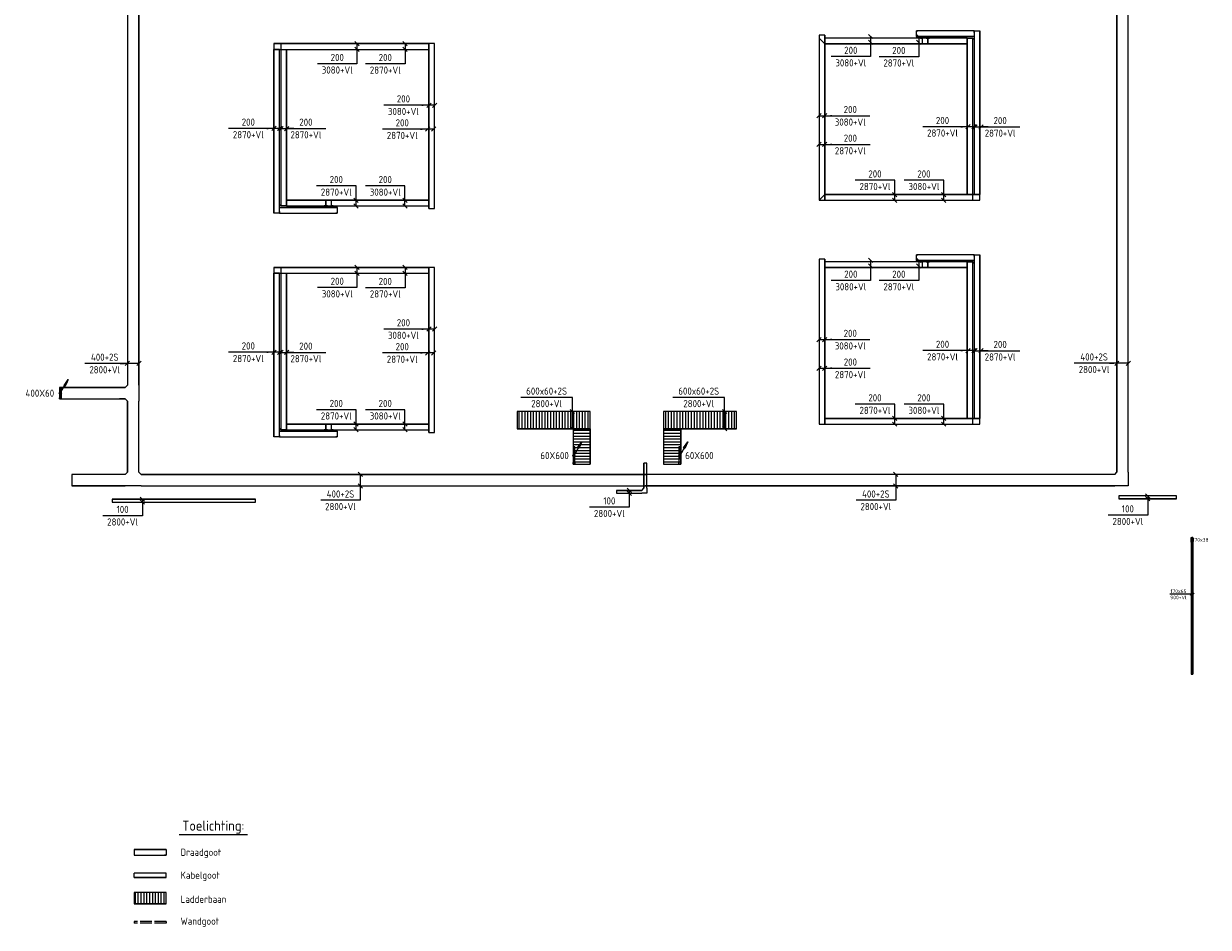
# Model space of a CAD drawing. Header units: millimetres. Extents: x 6290 to 47555, y -8561 to 54905.
# Tile 1 of 2: x 6290 to 47555, y -8561 to 22925. Entities that reach past the tile are written whole.
import ezdxf
from ezdxf.enums import TextEntityAlignment as Align

# ---------------------------------------------------------------- set-up
doc = ezdxf.new("R2010")
doc.units = ezdxf.units.MM
doc.header["$LTSCALE"] = 100
doc.linetypes.add('E_GOOT3', pattern=[5, 4, -1])
doc.linetypes.add('HIDDEN', pattern=[9.525, 6.35, -3.175])
doc.layers.get('0').update_dxf_attribs({"linetype": 'CONTINUOUS'})
for name, color, linetype in [('EA61302-_ARCEER', 1, 'CONTINUOUS'), ('EB61301-_ATTRIB', 2, 'CONTINUOUS'), ('EB61302-_ATTRIB', 2, 'CONTINUOUS'), ('EB61303-_ATTRIB', 2, 'CONTINUOUS'), ('EL$9A---_RENVOOI', 1, 'CONTINUOUS'), ('EL61301-_KABELGOOT', 3, 'CONTINUOUS'), ('EL61302-_KABELLADDER', 3, 'CONTINUOUS'), ('EL61303-_WANDGOOT', 3, 'CONTINUOUS'), ('EL61307-_DRAADGOOT', 2, 'HIDDEN'), ('EL6131--_ladderbaan', 3, 'CONTINUOUS'), ('EL6131--_WANDGOOT', 3, 'CONTINUOUS'), ('EL61311-_HSP-KABELGOOT', 3, 'CONTINUOUS'), ('EM61301-_BEMATING', 1, 'CONTINUOUS'), ('EM61302-_BEMATING', 1, 'CONTINUOUS'), ('EM61303-_BEMATING', 1, 'CONTINUOUS'), ('EM61307-_BEMATING', 1, 'CONTINUOUS')]:
    doc.layers.add(name, color=color, linetype=linetype)
doc.styles.add('1_8', font='ISO.shx', dxfattribs={"height": 1.8})
doc.styles.add('NORATT', font='isocp.shx')
doc.styles.add('NORDIM', font='isocp.shx')

# ---------------------------------------------------------------- blocks, each defined once
blk = doc.blocks.new('EH100000')
at = {"color": 0, "linetype": 'ByBlock'}
for p, q in [((1, 0.5), (0, 0.5)), ((1, 0.5, 1), (0, 0.5, 1)), ((0, -0.5, 1), (1, -0.5, 1)), ((1, -0.5), (0, -0.5))]:
    blk.add_line(p, q, dxfattribs=at)
at = {"color": 0, "linetype": 'ByBlock', "invisible_edges": 15}
for points in [[(1, -0.5), (0, -0.5), (0, 0.5), (1, 0.5)], [(0, 0.5), (1, 0.5), (1, 0.5, 1), (0, 0.5, 1)], [(0, -0.5, 1), (1, -0.5, 1), (1, -0.5), (0, -0.5)]]:
    blk.add_3dface(points, dxfattribs=at)
at = {"color": 0, "style": 'NORATT'}
for tag, flags in [('M_CODE', 8), ('MERK', 9)]:
    blk.add_attdef(tag, text='', height=1.8, rotation=180, dxfattribs=dict(at, flags=flags)).set_placement((0.5, 0), align=Align.MIDDLE_CENTER)
for tag, flags in [('FUNCTIE', 8), ('SCHOT', 9)]:
    blk.add_attdef(tag, text='', height=1.8, dxfattribs=dict(at, flags=flags)).set_placement((0.5, 0), align=Align.MIDDLE_CENTER)
blk = doc.blocks.new('EH112-400-400-000-000-060')
at = {"color": 0, "linetype": 'ByBlock'}
for points in [[(-200, -275), (-200, 200), (-200, 200), (275, 200)], [(275, -200), (275, -200), (200, -275), (200, -275)]]:
    blk.add_lwpolyline(points, dxfattribs=at)
at = {"color": 0, "style": 'NORATT', "flags": 1}
blk.add_attdef('HULPSTUK', (0, 0, 2800), '', height=1, rotation=90, dxfattribs=at)
blk = doc.blocks.new('EH100002')
at = {"color": 0}
for p, q in [((0.5, 0.5, 1), (-0.5, -0.5, 1)), ((-0.5, 0.5, 1), (0.5, -0.5, 1))]:
    blk.add_line(p, q, dxfattribs=at)
blk.add_lwpolyline([(-0.5, -0.5), (0.5, -0.5), (0.5, 0.5), (-0.5, 0.5)], close=True, dxfattribs=at)
at = {"color": 0, "style": '1_8'}
for tag, flags, p in [('FUNCTIE', 9, (0, -0.08, 1)), ('SCHOT', 9, (0, -0.04, 1)), ('CODE', 8, (0, -2, 1))]:
    blk.add_attdef(tag, text='', height=0.01, dxfattribs=dict(at, flags=flags)).set_placement(p, align=Align.MIDDLE_CENTER)
blk = doc.blocks.new('EH100005')
at = {"color": 0}
blk.add_lwpolyline([(-1, -0.5), (0, -0.5), (0, 0.5), (-1, 0.5)], dxfattribs=at)
at = {"color": 0, "style": 'NORATT', "flags": 9}
blk.add_attdef('HULPSTUK', text='', height=0.5, dxfattribs=at).set_placement((0, 0), align=Align.MIDDLE)
blk = doc.blocks.new('EH113-400-400-400-000-060')
at = {"color": 0, "linetype": 'ByBlock'}
for points in [[(-275, 200), (0, 200), (0, 200), (275, 200)], [(-200, -275), (-200, -275), (-275, -200), (-275, -200)], [(275, -200), (275, -200), (200, -275), (200, -275)]]:
    blk.add_lwpolyline(points, dxfattribs=at)
at = {"color": 0, "style": 'NORATT', "flags": 1}
blk.add_attdef('HULPSTUK', (0, 0, 2800), '', height=1, rotation=180, dxfattribs=at)
blk = doc.blocks.new('ES111201')
at = {"color": 0}
for p, q in [((0.38, 0.65), (5.5, 9.53)), ((0.73, 0.15), (-0.73, 0.15)), ((0.6, 0.45), (-0.6, 0.45)), ((0.73, -0.15), (-0.73, -0.15)), ((0.6, -0.45), (-0.6, -0.45))]:
    blk.add_line(p, q, dxfattribs=at)
for points in [[(2.57, 5.45), (5.5, 9.53), (3.43, 4.95)], [(3.22, 5.07), (4.63, 8.01), (2.78, 5.32)]]:
    blk.add_lwpolyline(points, close=True, dxfattribs=at)
blk.add_circle((0, 0), 0.75, dxfattribs=at)
blk = doc.blocks.new('EH113-400-400-400-000-060-C075')
at = {"color": 0, "linetype": 'ByBlock'}
for points in [[(-275, 200), (0, 200), (0, 200), (275, 200)], [(-200, -275), (-200, -275), (-275, -200), (-275, -200)], [(275, -200), (275, -200), (200, -275), (200, -275)]]:
    blk.add_lwpolyline(points, dxfattribs=at)
at = {"invisible_edges": 15}
for points in [[(0, 200), (275, -200), (-275, -200), (0, 200)], [(-275, -200), (0, 200), (-275, 200), (-275, -200)], [(275, -200), (275, 200), (0, 200), (275, -200)], [(200, -275), (-200, -275), (-275, -200), (275, -200)], [(-200, -275), (200, -275), (200, -275), (-200, -275)]]:
    blk.add_3dface(points, dxfattribs=at)
at = {"color": 0, "style": 'NORATT', "flags": 1}
for tag in ['HULPSTUK', 'MERK']:
    blk.add_attdef(tag, (0, 0, 2800), '', height=1, rotation=90, dxfattribs=at)
blk = doc.blocks.new('*U26')
for p, q in [((-70, -38), (5, 38)), ((-32, 0), (158, 0)), ((-5, -38), (70, 38)), ((158, 0), (170, 0)), ((170, 0), (775, 0))]:
    blk.add_line(p, q)
at = {"color": 2, "style": 'NORDIM'}
for s, p in [('900+Vl', (473, 109)), ('170x65', (473, -109))]:
    blk.add_text(s, height=125, rotation=180, dxfattribs=at).set_placement(p, align=Align.MIDDLE)
blk = doc.blocks.new('*U14')
for p, q in [((-175, -75), (-25, 75)), ((-100, 0), (350, 0)), ((25, -75), (175, 75)), ((350, 0), (300, 0)), ((300, 0), (1681, 0))]:
    blk.add_line(p, q)
at = {"color": 2, "style": 'NORDIM'}
for s, p in [('2870+Vl', (991, 219)), ('200', (991, -219))]:
    blk.add_text(s, height=250, rotation=180, dxfattribs=at).set_placement(p, align=Align.MIDDLE)
blk = doc.blocks.new('*U15')
for p, q in [((-175, -75), (-25, 75)), ((-100, 0), (350, 0)), ((25, -75), (175, 75)), ((350, 0), (81, 2)), ((81, 2), (1462, 2))]:
    blk.add_line(p, q)
at = {"color": 2, "style": 'NORDIM'}
for s, p in [('200', (771, 221)), ('2870+Vl', (771, -217))]:
    blk.add_text(s, height=250, dxfattribs=at).set_placement(p, align=Align.MIDDLE)
blk = doc.blocks.new('*U17')
for p, q in [((-175, -75), (-25, 75)), ((-100, 0), (350, 0)), ((25, -75), (175, 75)), ((350, 0), (600, 0)), ((600, 0), (600, -1375))]:
    blk.add_line(p, q)
at = {"color": 2, "style": 'NORDIM'}
for s, p in [('3080+Vl', (818.75, -687.5)), ('200', (381.25, -687.5))]:
    blk.add_text(s, height=250, rotation=90, dxfattribs=at).set_placement(p, align=Align.MIDDLE)
blk = doc.blocks.new('*U18')
for p, q in [((-175, -75), (-25, 75)), ((-100, 0), (350, 0)), ((25, -75), (175, 75)), ((350, 0), (604, 0)), ((604, 0), (604, -1381))]:
    blk.add_line(p, q)
at = {"color": 2, "style": 'NORDIM'}
for s, p in [('2870+Vl', (822, -691)), ('200', (385, -691))]:
    blk.add_text(s, height=250, rotation=90, dxfattribs=at).set_placement(p, align=Align.MIDDLE)
blk = doc.blocks.new('*U21')
for p, q in [((-175, -75), (-25, 75)), ((-100, 0), (350, 0)), ((25, -75), (175, 75)), ((350, 0), (300, 0)), ((300, 0), (1675, 0))]:
    blk.add_line(p, q)
at = {"color": 2, "style": 'NORDIM'}
for s, p in [('200', (987.5, 218.75)), ('3080+Vl', (987.5, -218.75))]:
    blk.add_text(s, height=250, dxfattribs=at).set_placement(p, align=Align.MIDDLE)
blk = doc.blocks.new('*U22')
for p, q in [((-175, -75), (-25, 75)), ((-100, 0), (350, 0)), ((25, -75), (175, 75)), ((350, 0), (300, 0)), ((300, 0), (1681, 0))]:
    blk.add_line(p, q)
at = {"color": 2, "style": 'NORDIM'}
for s, p in [('200', (991, 219)), ('2870+Vl', (991, -219))]:
    blk.add_text(s, height=250, dxfattribs=at).set_placement(p, align=Align.MIDDLE)
blk = doc.blocks.new('*U19')
for p, q in [((600, 0), (600, 1381)), ((-175, -75), (-25, 75)), ((-100, 0), (350, 0)), ((25, -75), (175, 75)), ((350, 0), (600, 0))]:
    blk.add_line(p, q)
at = {"color": 2, "style": 'NORDIM'}
for s, p in [('2870+Vl', (381, 691)), ('200', (819, 691))]:
    blk.add_text(s, height=250, rotation=270, dxfattribs=at).set_placement(p, align=Align.MIDDLE)
blk = doc.blocks.new('*U20')
for p, q in [((600, 0), (600, 1375)), ((-175, -75), (-25, 75)), ((-100, 0), (350, 0)), ((25, -75), (175, 75)), ((350, 0), (600, 0))]:
    blk.add_line(p, q)
at = {"color": 2, "style": 'NORDIM'}
for s, p in [('3080+Vl', (381, 688)), ('200', (818, 688))]:
    blk.add_text(s, height=250, rotation=270, dxfattribs=at).set_placement(p, align=Align.MIDDLE)
blk = doc.blocks.new('*U16')
for p, q in [((-175, -75), (-25, 75)), ((-100, 0), (350, 0)), ((25, -75), (175, 75)), ((350, 0), (300, 0)), ((300, 0), (1675, 0))]:
    blk.add_line(p, q)
at = {"color": 2, "style": 'NORDIM'}
for s, p in [('3080+Vl', (987.5, 218.75)), ('200', (987.5, -218.75))]:
    blk.add_text(s, height=250, rotation=180, dxfattribs=at).set_placement(p, align=Align.MIDDLE)
blk = doc.blocks.new('*U10')
for p, q in [((-275, -75), (-125, 75)), ((-200, 0), (450, 0)), ((125, -75), (275, 75)), ((450, 0), (700, 0)), ((700, 0), (700, -1381))]:
    blk.add_line(p, q)
at = {"color": 2, "style": 'NORDIM'}
for s, p in [('400+2S', (481, -691)), ('2800+Vl', (919, -691))]:
    blk.add_text(s, height=250, rotation=90, dxfattribs=at).set_placement(p, align=Align.MIDDLE)
blk = doc.blocks.new('*U13')
for p, q in [((-275, -75), (-125, 75)), ((-200, 0), (450, 0)), ((125, -75), (275, 75)), ((450, 0), (300, 0)), ((300, 0), (1681, 0))]:
    blk.add_line(p, q)
at = {"color": 2, "style": 'NORDIM'}
for s, p in [('2800+Vl', (991, 219)), ('400+2S', (991, -219))]:
    blk.add_text(s, height=250, rotation=180, dxfattribs=at).set_placement(p, align=Align.MIDDLE)
blk = doc.blocks.new('*U28')
for p, q in [((793, 0), (793, 1800)), ((-375, -75), (-225, 75)), ((-300, 0), (793, 0)), ((225, -75), (375, 75)), ((793, 0), (793, 0))]:
    blk.add_line(p, q)
at = {"color": 2, "style": 'NORDIM'}
for s, p in [('600x60+2S', (1011, 900)), ('2800+Vl', (574, 900))]:
    blk.add_text(s, height=250, rotation=270, dxfattribs=at).set_placement(p, align=Align.MIDDLE)
blk = doc.blocks.new('*U36')
for p, q in [((-125, -75), (25, 75)), ((-50, 0), (525, 0)), ((-25, -75), (125, 75)), ((525, 0), (525, 0)), ((525, 0), (525, -1381))]:
    blk.add_line(p, q)
at = {"color": 2, "style": 'NORDIM'}
for s, p in [('2800+Vl', (744, -691)), ('100', (306, -691))]:
    blk.add_text(s, height=250, rotation=90, dxfattribs=at).set_placement(p, align=Align.MIDDLE)
blk = doc.blocks.new('EH112-100-100-000-000-060-C075')
at = {"color": 0, "linetype": 'ByBlock'}
for points in [[(-50, -125), (-50, 50), (-50, 50), (125, 50)], [(125, -50), (125, -50), (50, -125), (50, -125)]]:
    blk.add_lwpolyline(points, dxfattribs=at)
at = {"invisible_edges": 15}
for points in [[(125, 50), (125, -50), (125, -50), (-50, 50)], [(125, -50), (-50, 50), (-50, 50), (50, -125)], [(-50, 50), (50, -125), (50, -125), (-50, -125)]]:
    blk.add_3dface(points, dxfattribs=at)
at = {"color": 0, "style": 'NORATT', "flags": 1}
for tag in ['HULPSTUK', 'MERK']:
    blk.add_attdef(tag, (0, 0, 2870), '', height=1, dxfattribs=at)
blk = doc.blocks.new('EH113-400-100-400-000-060-C075-1')
at = {"color": 0, "linetype": 'ByBlock'}
for points in [[(0, 200), (0, 200), (0, 200), (0, 200)], [(0, -200), (-50, -200), (-50, -200), (-50, -200)], [(50, -200), (50, -200), (50, -200), (0, -200)]]:
    blk.add_lwpolyline(points, dxfattribs=at)
at = {"invisible_edges": 15}
for points in [[(0, -200), (0, 200), (0, 200), (-50, -200)], [(0, 200), (-50, -200), (50, -200), (0, 200)], [(50, -200), (0, 200), (0, 200), (0, -200)], [(50, -200), (-50, -200), (-50, -200), (50, -200)], [(-50, -200), (50, -200), (50, -200), (-50, -200)]]:
    blk.add_3dface(points, dxfattribs=at)
at = {"color": 0, "style": 'NORATT', "flags": 1}
for tag in ['HULPSTUK', 'MERK']:
    blk.add_attdef(tag, (0, 0, 2800), '', height=1, rotation=180, dxfattribs=at)
blk = doc.blocks.new('*U38')
for p, q in [((-125, -75), (25, 75)), ((-50, 0), (535, 0)), ((-25, -75), (125, 75)), ((535, 0), (535, 0)), ((535, 0), (535, -1381))]:
    blk.add_line(p, q)
at = {"color": 2, "style": 'NORDIM'}
for s, p in [('2800+Vl', (754, -691)), ('100', (316, -691))]:
    blk.add_text(s, height=250, rotation=90, dxfattribs=at).set_placement(p, align=Align.MIDDLE)
blk = doc.blocks.new('*U39')
for p, q in [((-125, -75), (25, 75)), ((-50, 0), (621, 0)), ((-25, -75), (125, 75)), ((621, 0), (621, 0)), ((621, 0), (621, -1381))]:
    blk.add_line(p, q)
at = {"color": 2, "style": 'NORDIM'}
for s, p in [('2800+Vl', (840, -691)), ('100', (402, -691))]:
    blk.add_text(s, height=250, rotation=90, dxfattribs=at).set_placement(p, align=Align.MIDDLE)

msp = doc.modelspace()

# ---------------------------------------------------------------- hatches: boundary and pattern name
at = {"layer": 'EA61302-_ARCEER'}
h = msp.add_hatch(dxfattribs=at)
h.set_pattern_fill('_USER', color=256, scale=100, angle=90, style=0, pattern_type=0)
h.set_pattern_definition([(90, (-62346.71, 5356.86), (-100, 6e-15), [])])
h.paths.add_polyline_path([(23475, 8812), (23475, 9412), (26025, 9412), (26025, 8812)])
h = msp.add_hatch(dxfattribs=at)
h.set_pattern_fill('_USER', color=256, scale=100, angle=90, style=0, pattern_type=0)
h.set_pattern_definition([(90, (-57246.71, 5356.86), (-100, 6e-15), [])])
h.paths.add_polyline_path([(28575, 8812), (28575, 9412), (31125, 9412), (31125, 8812)])
h = msp.add_hatch(dxfattribs=at)
h.set_pattern_fill('_USER', color=256, scale=100, style=0, pattern_type=0)
h.set_pattern_definition([(0, (-62346.71, 5356.86), (0, 100), [])])
h.paths.add_polyline_path([(26025, 7575), (26025, 8812)], flags=16)
h.paths.add_polyline_path([(26025, 8812), (26025, 7575), (25425, 7575), (25425, 8812)])
h.paths.add_polyline_path([(25425, 7575), (25425, 8812)], flags=0)
edge = h.paths.add_edge_path(flags=17)
edge.add_line((26025, 7575), (26025, 8812))
edge = h.paths.add_edge_path()
edge.add_line((26025, 8812), (26025, 7575))
edge = h.paths.add_edge_path(flags=16)
edge.add_line((25425, 8812), (25425, 7575))
edge = h.paths.add_edge_path(flags=0)
edge.add_line((25425, 8812), (25425, 7575))
h = msp.add_hatch(dxfattribs=at)
h.set_pattern_fill('_USER', color=256, scale=100, style=0, pattern_type=0)
h.set_pattern_definition([(0, (-59196.59, 5356.86), (0, 100), [])])
h.paths.add_polyline_path([(29175, 7575), (29175, 8812)], flags=16)
h.paths.add_polyline_path([(29175, 8812), (29175, 7575), (28575, 7575), (28575, 8812)])
h.paths.add_polyline_path([(28575, 7575), (28575, 8812)], flags=17)
edge = h.paths.add_edge_path(flags=17)
edge.add_line((29175, 7575), (29175, 8812))
edge = h.paths.add_edge_path()
edge.add_line((29175, 8812), (29175, 7575))
edge = h.paths.add_edge_path()
edge.add_line((28575, 8812), (28575, 7575))
edge = h.paths.add_edge_path(flags=16)
edge.add_line((28575, 8812), (28575, 7575))
at = {"layer": 'EL6131--_ladderbaan'}
h = msp.add_hatch(dxfattribs=at)
h.set_pattern_fill('_USER', color=1, scale=100, angle=-90, style=0, pattern_type=0)
h.set_pattern_definition([(270, (-118217.47, -21233.81), (100, -5e-12), [])])
h.paths.add_polyline_path([(11251, -7745), (11251, -7345), (11191, -7345), (10141, -7345), (10141, -7745)])

# ---------------------------------------------------------------- linework, layer by layer
at = {"layer": 'EL$9A---_RENVOOI', "color": 4}
msp.add_line((11706, -5325), (14085, -5325), dxfattribs=at)
at = {"layer": 'EL61303-_WANDGOOT'}
for p, q in [((33995, 22425, 3080), (34195, 22225, 2870)), ((33995, 16770, 3080), (34195, 16970, 2870)), ((9829, 9850, 2800), (9629, 9850, 2800)), ((44368, 7493, 2800), (44368, 8493, 2800)), ((44368, 7293, 2800), (44368, 7493, 2800)), ((10379, 7218, 2800), (10579, 7218, 2800))]:
    msp.add_line(p, q, dxfattribs=at)
at = {"layer": 'EL61307-_DRAADGOOT'}
for p, q in [((37386, 22475, 2870), (37386, 22425, 2870)), ((37386, 22475, 2925), (37386, 22425, 2925)), ((37386, 22475, 2870), (37386, 22425, 2870)), ((37386, 22475, 2925), (37386, 22425, 2925)), ((37586, 22425, 2870), (37586, 22475, 2870)), ((37586, 22425, 2925), (37586, 22475, 2925)), ((37586, 22425, 2870), (37586, 22475, 2870)), ((37586, 22425, 2925), (37586, 22475, 2925)), ((17014, 16575, 2870), (17014, 16525, 2870)), ((17014, 16575, 2925), (17014, 16525, 2925)), ((17214, 16525, 2870), (17214, 16575, 2870)), ((17214, 16525, 2925), (17214, 16575, 2925)), ((37386, 14675, 2870), (37386, 14625, 2870)), ((37386, 14675, 2925), (37386, 14625, 2925)), ((37586, 14625, 2870), (37586, 14675, 2870)), ((37586, 14625, 2925), (37586, 14675, 2925)), ((17014, 8775, 2870), (17014, 8725, 2870)), ((17014, 8775, 2925), (17014, 8725, 2925)), ((17214, 8725, 2870), (17214, 8775, 2870)), ((17214, 8725, 2925), (17214, 8775, 2925))]:
    msp.add_line(p, q, dxfattribs=at)
at = {"layer": 'EL6131--_WANDGOOT', "linetype": 'E_GOOT3'}
for p, q in [((11251, -8360), (10134, -8360)), ((11251, -8420), (10134, -8420))]:
    msp.add_line(p, q, dxfattribs=at)
at = {"layer": 'EL6131--_WANDGOOT'}
for p, q in [((10134, -8360), (10134, -8420)), ((11251, -8360, 650), (11251, -8420, 650))]:
    msp.add_line(p, q, dxfattribs=at)

# ---------------------------------------------------------------- block references
at = {"layer": 'EL61301-_KABELGOOT', "zscale": 60}
for name, p, xscale, yscale, rotation in [('EH100000', (10104, 10325, 2800), 30825.00000000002, 400, 90), ('EH100000', (44568, 41150, 2800), 33856.55015978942, 400, 270), ('EH100005', (7600, 10050, 2800), 60, 400, 180), ('EH100000', (9829, 10050, 2800), 2229.000000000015, 400, 180.0000000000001), ('EH100000', (10104, 9775, 2800), 2481.550159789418, 400, 270), ('EH100000', (27944, 7609, 2800), 871.0606360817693, 100, 270), ('EH100005', (27944, 7609, 2800), 60, 100, 90), ('EH100005', (7970, 7018, 2800), 60, 400, 180), ('EH100000', (27944, 7018, 2800), 17564.87413221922, 400, 180), ('EH100000', (27819, 6613, 2800), 875, 100, 180), ('EH100005', (26944, 6613, 2800), 60, 100, 180), ('EH100000', (14369, 6307, 2800), 5000, 100, 180), ('EH100005', (9369, 6307, 2800), 60, 100, 180), ('EH100005', (44442, 6421, 2800), 60, 100, 180)]:
    msp.add_blockref(name, p, dxfattribs=dict(at, xscale=xscale, yscale=yscale, rotation=rotation))
at = {"layer": 'EL61301-_KABELGOOT'}
for name, p, rotation in [('EH113-400-400-400-000-060-C075', (10104, 10050, 2800), 270), ('EH113-400-400-400-000-060', (10104, 7018, 2800), 180), ('EH113-400-100-400-000-060-C075-1', (27944, 7018, 2800), 180), ('EH112-400-400-000-000-060', (44568, 7018, 2800), 180), ('EH112-100-100-000-000-060-C075', (27944, 6613, 2800), 180)]:
    msp.add_blockref(name, p, dxfattribs=dict(at, rotation=rotation))
ref = msp.add_blockref('EH100002', (7568, 10050, 770), dxfattribs=dict(at, xscale=400, yscale=60, zscale=2030, rotation=89.99999999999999))
ref.add_attrib('CODE', '400X60', dxfattribs={"layer": 'EB61301-_ATTRIB', "height": 250, "style": 'NORDIM', "flags": 8}).set_placement((6854, 10050, 2800), align=Align.MIDDLE_CENTER)
at = {"layer": 'EL61301-_KABELGOOT', "zscale": 60}
for name, p, xscale, yscale in [('EH100000', (7970, 7018, 2800), 1859.379372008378, 400), ('EH100000', (27944, 7018, 2800), 16348.99908344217, 400), ('EH100005', (14369, 6307, 2800), 60, 100), ('EH100000', (44442, 6421, 2800), 2000, 100), ('EH100005', (46442, 6421, 2800), 60, 100)]:
    msp.add_blockref(name, p, dxfattribs=dict(at, xscale=xscale, yscale=yscale))
at = {"layer": 'EL61302-_KABELLADDER'}
for name, p, xscale, yscale, zscale in [('ES111201', (7568, 10050, 2800), 50, 50, 50), ('EH100000', (23475, 9112, 2800), 2550, 600, 60), ('EH100005', (26025, 9112, 2800), 60, 600, 60), ('EH100005', (26025, 9112, 2800), 60, 600, 60), ('EH100000', (28575, 9112, 2800), 2550, 600, 60), ('EH100005', (31125, 9112, 2800), 60, 600, 60), ('ES111201', (25455, 7875, 2860), 50, 50, 50), ('EH100000', (10141, -7545), 1109.35006940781, 400, 60), ('EH100005', (11251, -7545), 60, 400, 60)]:
    msp.add_blockref(name, p, dxfattribs=dict(at, xscale=xscale, yscale=yscale, zscale=zscale))
for name, p, xscale, yscale, zscale, rotation in [('EH100005', (23475, 9112, 2800), 60, 600, 60, 180), ('EH100005', (28575, 9112, 2800), 60, 600, 60, 180), ('EH100000', (25725, 7575, 2800), 1237.500001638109, 600, 60, 90), ('EH100005', (25725, 8812, 2800), 60, 600, 60, 90), ('EH100000', (28875, 7575, 2800), 1237.500000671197, 600, 60, 90), ('EH100005', (28875, 8812, 2800), 60, 600, 60, 90), ('ES111201', (29147, 7873, 2860), 49.99999999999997, 49.99999999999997, 49.99999999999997, 0.03663399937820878), ('EH100005', (25725, 7575, 2800), 60, 600, 60, 270), ('EH100005', (28875, 7575, 2800), 60, 600, 60, 270), ('EH100005', (10141, -7545), 60, 400, 60, 179.9999999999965)]:
    msp.add_blockref(name, p, dxfattribs=dict(at, xscale=xscale, yscale=yscale, zscale=zscale, rotation=rotation))
ref = msp.add_blockref('EH100002', (25455, 7875, 2860), dxfattribs=dict(at, xscale=600, yscale=60, zscale=440, rotation=90))
ref.add_attrib('CODE', '60X600', dxfattribs={"layer": 'EB61302-_ATTRIB', "height": 250, "style": 'NORDIM', "flags": 8}).set_placement((24783, 7876, 2860), align=Align.MIDDLE_CENTER)
ref = msp.add_blockref('EH100002', (29145, 7875, 2860), dxfattribs=dict(at, xscale=600, yscale=60, zscale=440, rotation=90))
ref.add_attrib('CODE', '60X600', dxfattribs={"layer": 'EB61302-_ATTRIB', "height": 250, "style": 'NORATT', "flags": 8}).set_placement((29827, 7876, 2860), align=Align.MIDDLE_CENTER)
at = {"layer": 'EL61303-_WANDGOOT', "yscale": 65, "zscale": 170}
for p, xscale, rotation in [((46988, 5025, 900), -170, 270.0000000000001), ((46988, 260, 900), 170, 270)]:
    msp.add_blockref('EH100005', p, dxfattribs=dict(at, xscale=xscale, rotation=rotation))
at = {"layer": 'EL61303-_WANDGOOT'}
ref = msp.add_blockref('EH100002', (47001, 4940, 1070), dxfattribs=dict(at, xscale=170, yscale=38, zscale=1730, rotation=270))
ref.add_attrib('CODE', '170x38', dxfattribs={"layer": 'EB61303-_ATTRIB', "height": 125, "style": 'NORDIM', "flags": 8}).set_placement((47284, 4940, 1070), align=Align.MIDDLE_CENTER)
at = {"layer": 'EL61303-_WANDGOOT', "linetype": 'E_GOOT3', "xscale": 4594.999999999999, "yscale": 65, "zscale": 170, "rotation": 90}
msp.add_blockref('EH100000', (46988, 260, 900), dxfattribs=at)
at = {"layer": 'EL61307-_DRAADGOOT', "yscale": 200, "zscale": 55}
for name, p, xscale, rotation in [('EH100005', (34095, 22520, 2870), 55, 90), ('EH100005', (34095, 22520, 3080), 55, 90), ('EH100000', (34095, 16770, 2870), 5750.223014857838, 90), ('EH100005', (34095, 22520, 2870), 55, 90), ('EH100000', (34095, 16770, 3080), 5750.223014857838, 90), ('EH100005', (34095, 22520, 3080), 55, 90), ('EH100005', (34195, 22325, 2870), 55, 180), ('EH100005', (34195, 22325, 2870), 55, 180), ('EH100005', (37586, 22325, 2870), -55, 180), ('EH100005', (37586, 22325, 2870), -55, 180), ('EH100005', (37786, 22325, 3080), -55, 180), ('EH100005', (37786, 22325, 3080), -55, 180), ('EH100005', (39251, 22425, 2870), -55, 270), ('EH100000', (39251, 22425, 2870), 5454.999999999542, 270), ('EH100005', (39251, 22425, 2870), -55, 270), ('EH100005', (39495, 22675, 2870), -55, 270), ('EH100000', (39495, 16970, 2870), 5704.99999999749, 90), ('EH100005', (39495, 22675, 2870), -55, 270), ('EH100005', (15005, 22130, 3080), 55, 180), ('EH100000', (20405, 22130, 3080), 5400.000000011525, 180), ('EH100000', (15105, 22030, 2870), 5704.999999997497, 270), ('EH100005', (15105, 22030, 2870), 55, 90), ('EH100000', (20405, 22130, 2870), 5155.696695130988, 180), ('EH100005', (15249, 22130, 2870), 55, 180), ('EH100000', (15349, 16575, 2870), 5454.999999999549, 90), ('EH100000', (20505, 22230, 2870), 5750.223014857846, 270), ('EH100005', (20505, 22230, 2870), 55, 90), ('EH100000', (20505, 22230, 3080), 5750.223014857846, 270), ('EH100005', (20505, 22230, 3080), 55, 90), ('EH100000', (39351, 16870, 2870), 5155.696695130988, 180), ('EH100000', (39595, 16870, 3080), 5400.000000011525, 180), ('EH100005', (39495, 16970, 2870), 55, 270), ('EH100000', (17214, 16425, 2870), 2008.839304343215, 180), ('EH100005', (15349, 16575, 2870), -55, 90), ('EH100000', (16814, 16675, 2870), 1364.535999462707, 180), ('EH100005', (16814, 16675, 2870), -55, 180), ('EH100000', (20405, 16675, 3080), 3591.16069566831, 180), ('EH100000', (20405, 16675, 2870), 3391.160695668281, 180), ('EH100005', (17214, 16425, 2870), -55, 180), ('EH100005', (20505, 16480, 2870), 55, 270), ('EH100005', (20505, 16480, 3080), 55, 270), ('EH100005', (34095, 16770, 2870), 55, 270), ('EH100005', (34095, 16770, 3080), 55, 270), ('EH100005', (15105, 16325, 2870), -55, 90), ('EH100000', (39495, 9170, 2870), 5704.999999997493, 90), ('EH100005', (39495, 14875, 2870), -55, 270), ('EH100000', (34095, 8970, 2870), 5750.223014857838, 90), ('EH100005', (34095, 14720, 2870), 55, 90), ('EH100000', (34095, 8970, 3080), 5750.223014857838, 90), ('EH100005', (34095, 14720, 3080), 55, 90), ('EH100005', (34195, 14525, 2870), 55, 180), ('EH100005', (37586, 14525, 2870), -55, 180), ('EH100005', (37786, 14525, 3080), -55, 180), ('EH100000', (39251, 14625, 2870), 5454.999999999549, 270), ('EH100005', (39251, 14625, 2870), -55, 270), ('EH100005', (15005, 14330, 3080), 55, 180), ('EH100000', (20405, 14330, 3080), 5400.000000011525, 180), ('EH100000', (15105, 14230, 2870), 5704.999999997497, 270), ('EH100005', (15105, 14230, 2870), 55, 90), ('EH100000', (20405, 14330, 2870), 5155.696695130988, 180), ('EH100005', (15249, 14330, 2870), 55, 180), ('EH100000', (15349, 8775, 2870), 5454.999999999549, 90), ('EH100000', (20505, 14430, 2870), 5750.223014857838, 270), ('EH100005', (20505, 14430, 2870), 55, 90), ('EH100000', (20505, 14430, 3080), 5750.223014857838, 270), ('EH100005', (20505, 14430, 3080), 55, 90), ('EH100000', (39351, 9070, 2870), 5155.696695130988, 180), ('EH100000', (39595, 9070, 3080), 5400.000000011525, 180), ('EH100005', (39495, 9170, 2870), 55, 270), ('EH100000', (17214, 8625, 2870), 2008.839304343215, 180), ('EH100005', (15349, 8775, 2870), -55, 90), ('EH100000', (16814, 8875, 2870), 1364.535999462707, 180), ('EH100005', (16814, 8875, 2870), -55, 180), ('EH100000', (20405, 8875, 3080), 3591.16069566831, 180), ('EH100000', (20405, 8875, 2870), 3391.160695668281, 180), ('EH100005', (17214, 8625, 2870), -55, 180), ('EH100005', (20505, 8680, 2870), 55, 270), ('EH100005', (20505, 8680, 3080), 55, 270), ('EH100005', (34095, 8970, 2870), 55, 270), ('EH100005', (34095, 8970, 3080), 55, 270), ('EH100005', (15105, 8525, 2870), -55, 90), ('EH100000', (11251, -5945), 1116.400229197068, 180), ('EH100005', (10134, -5945), 55, 180), ('EH100005', (11251, -5945), -55, 180)]:
    msp.add_blockref(name, p, dxfattribs=dict(at, xscale=xscale, rotation=rotation))
for name, p, xscale in [('EH100000', (34195, 22325, 3080), 3591.16069566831), ('EH100000', (34195, 22325, 2870), 3391.160695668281), ('EH100000', (34195, 22325, 3080), 3591.16069566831), ('EH100000', (34195, 22325, 2870), 3391.160695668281), ('EH100000', (37386, 22575, 2870), 2008.839304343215), ('EH100005', (37386, 22575, 2870), -55), ('EH100000', (37386, 22575, 2870), 2008.839304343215), ('EH100005', (37386, 22575, 2870), -55), ('EH100000', (37786, 22325, 2870), 1364.535999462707), ('EH100000', (37786, 22325, 2870), 1364.535999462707), ('EH100005', (37786, 22325, 2870), -55), ('EH100005', (37786, 22325, 2870), -55), ('EH100005', (39351, 16870, 2870), 55), ('EH100005', (39595, 16870, 3080), 55), ('EH100005', (16814, 16675, 3080), -55), ('EH100005', (17014, 16675, 2870), -55), ('EH100005', (20405, 16675, 2870), 55), ('EH100000', (37386, 14775, 2870), 2008.839304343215), ('EH100005', (37386, 14775, 2870), -55), ('EH100000', (34195, 14525, 3080), 3591.16069566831), ('EH100000', (34195, 14525, 2870), 3391.160695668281), ('EH100000', (37786, 14525, 2870), 1364.535999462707), ('EH100005', (37786, 14525, 2870), -55), ('EH100005', (39351, 9070, 2870), 55), ('EH100005', (39595, 9070, 3080), 55), ('EH100005', (16814, 8875, 3080), -55), ('EH100005', (17014, 8875, 2870), -55), ('EH100005', (20405, 8875, 2870), 55)]:
    msp.add_blockref(name, p, dxfattribs=dict(at, xscale=xscale))
at = {"layer": 'EL61311-_HSP-KABELGOOT', "yscale": 150, "zscale": 15}
for name, p, xscale in [('EH100000', (10134, -6745), 1116.400229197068), ('EH100005', (11251, -6745), 15)]:
    msp.add_blockref(name, p, dxfattribs=dict(at, xscale=xscale))
at = {"layer": 'EL61311-_HSP-KABELGOOT', "xscale": -15, "yscale": 150, "zscale": 15, "rotation": 359.9999999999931}
msp.add_blockref('EH100005', (10134, -6745), dxfattribs=at)
at = {"layer": 'EM61301-_BEMATING'}
for name, p, rotation in [('*U13', (10104, 11086, 2800), 180), ('*U13', (44568, 11093, 2800), 180), ('*U10', (18016, 7018, 2800), 270), ('*U10', (36665, 7018, 2800), 270), ('*U38', (27382, 6613, 2800), 270), ('*U36', (10426, 6307, 2800), 270), ('*U39', (45444, 6421, 2800), 270)]:
    msp.add_blockref(name, p, dxfattribs=dict(at, rotation=rotation))
at = {"layer": 'EM61302-_BEMATING', "rotation": 90}
for p in [(25406, 9112, 2800), (30704, 9112, 2800)]:
    msp.add_blockref('*U28', p, dxfattribs=at)
at = {"layer": 'EM61303-_BEMATING', "rotation": 180}
msp.add_blockref('*U26', (46988, 3042, 900), dxfattribs=at)
at = {"layer": 'EM61307-_BEMATING'}
for name, p, rotation in [('*U17', (17900, 22130, 3290), 270), ('*U18', (19576, 22130, 3080), 270), ('*U17', (35790, 22378, 3080), 270), ('*U18', (37466, 22378, 2870), 270), ('*U16', (20505, 20085, 3290), 180), ('*U14', (15105, 19277, 3080), 180), ('*U14', (20467, 19251, 3080), 180), ('*U14', (39288, 19334, 2870), 180), ('*U19', (36634, 16870, 2870), 90), ('*U20', (38337, 16870, 3080), 90), ('*U19', (17869, 16675, 3080), 90), ('*U20', (19572, 16675, 3080), 90), ('*U17', (17900, 14330, 3080), 270), ('*U18', (19576, 14330, 2870), 270), ('*U17', (35790, 14578, 3080), 270), ('*U18', (37466, 14578, 2870), 270), ('*U16', (20505, 12285, 3080), 180), ('*U14', (15105, 11477, 2870), 180), ('*U14', (20467, 11451, 2870), 180), ('*U14', (39288, 11534, 2870), 180), ('*U19', (36634, 9070, 2870), 90), ('*U20', (38337, 9070, 3080), 90), ('*U19', (17869, 8875, 2870), 90), ('*U20', (19572, 8875, 2870), 90)]:
    msp.add_blockref(name, p, dxfattribs=dict(at, rotation=rotation))
for name, p in [('*U21', (34095, 19716, 3080)), ('*U15', (15349, 19270, 3080)), ('*U15', (39533, 19328, 2870)), ('*U22', (34095, 18716, 2870)), ('*U21', (34095, 11916, 3080)), ('*U15', (15349, 11470, 2870)), ('*U15', (39533, 11528, 2870)), ('*U22', (34095, 10916, 2870))]:
    msp.add_blockref(name, p, dxfattribs=at)

# ---------------------------------------------------------------- texts
at = {"layer": 'EL$9A---_RENVOOI', "color": 4, "style": 'NORDIM'}
msp.add_text('Toelichting:', height=350, dxfattribs=at).set_placement((12896, -5072), align=Align.MIDDLE)
at = {"layer": 'EL$9A---_RENVOOI', "color": 2, "style": 'NORDIM'}
for s, p in [('Draadgoot', (12461, -5983)), ('Kabelgoot', (12437, -6783)), ('Ladderbaan', (12555, -7583)), ('Wandgoot', (12425, -8383))]:
    msp.add_text(s, height=250, dxfattribs=at).set_placement(p, align=Align.MIDDLE)

doc.saveas('drawing.dxf')
